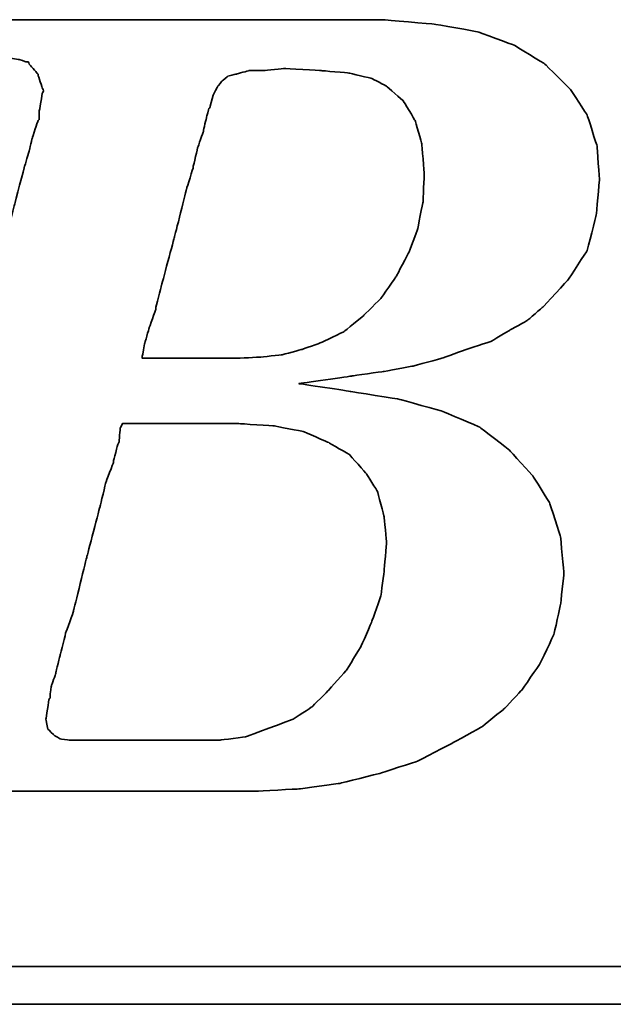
# Model space of a CAD drawing. Header units: millimetres. Extents: x 38 to 575, y 147 to 337.
# Tile 31 of 49: x 426.62 to 429.97, y 206.81 to 212.35. Entities that reach past the tile are written whole.
import ezdxf

# ---------------------------------------------------------------- set-up
doc = ezdxf.new("R2010")
doc.units = ezdxf.units.MM
doc.header["$LTSCALE"] = 0.15
doc.layers.add('DIM', color=4, linetype='CONTINUOUS')
doc.layers.add('layer 1', color=7, linetype='CONTINUOUS')

# ---------------------------------------------------------------- blocks, each defined once
blk = doc.blocks.new('TBI MOTION logo(完整正式版)')
at = {"layer": 'layer 1', "color": 22, "lineweight": 35}
for points, knots in [([(-64.65375, -6.86375), (-64.65375, -6.86375), (-64.84375, -7.29625), (-64.84375, -7.29625), (-64.84375, -7.29625), (-64.84375, -7.29625), (-64.86875, -7.34375), (-64.86875, -7.34375), (-64.86875, -7.34375), (-64.86875, -7.34375), (-64.86875, -7.36875), (-64.86875, -7.36875), (-64.86875, -7.36875), (-64.86875, -7.36875), (-65.15375, -7.65375), (-65.15375, -7.65375), (-65.15375, -7.65375), (-65.15375, -7.65375), (-65.17875, -7.65375), (-65.17875, -7.65375), (-65.17875, -7.65375), (-65.17875, -7.65375), (-65.20375, -7.67875), (-65.20375, -7.67875), (-65.20375, -7.67875), (-65.20375, -7.67875), (-65.58875, -7.87125), (-65.58875, -7.87125), (-65.58875, -7.87125), (-65.58875, -7.87125), (-65.63375, -7.87125), (-65.63375, -7.87125), (-65.63375, -7.87125), (-65.63375, -7.87125), (-65.65875, -7.89375), (-65.65875, -7.89375), (-65.65875, -7.89375), (-65.65875, -7.89375), (-66.09375, -7.94375), (-66.09375, -7.94375), (-66.09375, -7.94375), (-66.09375, -7.94375), (-66.11375, -7.94375), (-66.11375, -7.94375), (-66.11375, -7.94375), (-66.11375, -7.94375), (-66.16375, -7.94375), (-66.16375, -7.94375), (-66.16375, -7.94375), (-66.16375, -7.94375), (-66.30875, -7.94375), (-66.30875, -7.94375), (-66.30875, -7.94375), (-66.30875, -7.94375), (-66.69375, -7.94375), (-66.69375, -7.94375), (-66.69375, -7.94375), (-66.69375, -7.94375), (-67.07375, -7.94375), (-67.07375, -7.94375), (-67.07375, -7.94375), (-67.07375, -7.94375), (-67.12375, -7.94375), (-67.12375, -7.94375), (-67.12375, -7.94375), (-67.12375, -7.94375), (-67.12375, -7.96625), (-67.12375, -7.96625), (-67.12375, -7.96625), (-67.12375, -7.96625), (-67.14875, -7.99125), (-67.14875, -7.99125), (-67.14875, -7.99125), (-67.14875, -7.99125), (-67.24375, -8.34875), (-67.24375, -8.34875), (-67.24375, -8.34875), (-67.24375, -8.34875), (-67.31375, -8.68625), (-67.31375, -8.68625), (-67.31375, -8.68625), (-67.31375, -8.68625), (-67.26875, -8.68625), (-67.26875, -8.68625), (-67.26875, -8.68625), (-67.26875, -8.68625), (-67.07375, -8.68625), (-67.07375, -8.68625), (-67.07375, -8.68625), (-67.07375, -8.68625), (-66.54875, -8.68625), (-66.54875, -8.68625), (-66.54875, -8.68625), (-66.54875, -8.68625), (-65.82625, -8.68625), (-65.82625, -8.68625), (-65.82625, -8.68625), (-65.82625, -8.68625), (-65.01375, -8.68625), (-65.01375, -8.68625), (-65.01375, -8.68625), (-65.01375, -8.68625), (-64.05375, -8.68625), (-64.05375, -8.68625), (-64.05375, -8.68625), (-64.05375, -8.68625), (-62.08375, -8.68625), (-62.08375, -8.68625), (-62.08375, -8.68625), (-62.08375, -8.68625), (-60.06875, -8.68625), (-60.06875, -8.68625), (-60.06875, -8.68625), (-60.06875, -8.68625), (-59.10875, -8.68625), (-59.10875, -8.68625), (-59.10875, -8.68625), (-59.10875, -8.68625), (-58.29375, -8.68625), (-58.29375, -8.68625), (-58.29375, -8.68625), (-58.29375, -8.68625), (-57.57375, -8.68625), (-57.57375, -8.68625), (-57.57375, -8.68625), (-57.57375, -8.68625), (-57.04875, -8.68625), (-57.04875, -8.68625), (-57.04875, -8.68625), (-57.04875, -8.68625), (-56.85375, -8.68625), (-56.85375, -8.68625), (-56.85375, -8.68625), (-56.85375, -8.68625), (-56.70875, -8.68625), (-56.70875, -8.68625), (-56.70875, -8.68625), (-56.70875, -8.68625), (-56.61375, -8.68625), (-56.61375, -8.68625), (-56.61375, -8.68625), (-56.61375, -8.68625), (-56.56875, -8.68625), (-56.56875, -8.68625), (-56.56875, -8.68625), (-56.56875, -8.68625), (-55.65375, -8.63875), (-55.65375, -8.63875), (-55.65375, -8.63875), (-55.65375, -8.63875), (-54.76875, -8.51875), (-54.76875, -8.51875), (-54.76875, -8.51875), (-54.76875, -8.51875), (-53.90375, -8.30375), (-53.90375, -8.30375), (-53.90375, -8.30375), (-53.90375, -8.30375), (-53.08875, -8.03875), (-53.08875, -8.03875), (-53.08875, -8.03875), (-53.08875, -8.03875), (-52.34375, -7.65375), (-52.34375, -7.65375), (-52.34375, -7.65375), (-52.34375, -7.65375), (-51.69875, -7.29625), (-51.69875, -7.29625), (-51.69875, -7.29625), (-51.69875, -7.29625), (-51.21875, -6.91125), (-51.21875, -6.91125), (-51.21875, -6.91125), (-51.21875, -6.91125), (-50.83375, -6.50375), (-50.83375, -6.50375), (-50.83375, -6.50375), (-50.83375, -6.50375), (-50.44875, -5.94875), (-50.44875, -5.94875), (-50.44875, -5.94875), (-50.44875, -5.94875), (-50.13875, -5.30375), (-50.13875, -5.30375), (-50.13875, -5.30375), (-50.13875, -5.30375), (-49.99375, -4.65375), (-49.99375, -4.65375), (-49.99375, -4.65375), (-49.99375, -4.65375), (-49.92375, -3.98375), (-49.92375, -3.98375), (-49.92375, -3.98375), (-49.92375, -3.98375), (-49.99375, -3.19374), (-49.99375, -3.19374), (-49.99375, -3.19374), (-49.99375, -3.19374), (-50.23374, -2.44874), (-50.23374, -2.44874), (-50.23374, -2.44874), (-50.23374, -2.44874), (-50.59375, -1.87374), (-50.59375, -1.87374), (-50.59375, -1.87374), (-50.59375, -1.87374), (-51.09875, -1.31874), (-51.09875, -1.31874), (-51.09875, -1.31874), (-51.09875, -1.31874), (-51.74375, -0.81875), (-51.74375, -0.81875), (-51.74375, -0.81875), (-51.74375, -0.81875), (-52.53875, -0.48125), (-52.53875, -0.48125), (-52.53875, -0.48125), (-52.53875, -0.48125), (-53.47375, -0.21875), (-53.47375, -0.21875), (-53.47375, -0.21875), (-53.47375, -0.21875), (-54.52875, -0.04874), (-54.52875, -0.04874), (-54.52875, -0.04874), (-54.52875, -0.04874), (-55.65375, 0.12125), (-55.65375, 0.12125), (-55.65375, 0.12125), (-55.65375, 0.12125), (-54.50375, 0.28624), (-54.50375, 0.28624), (-54.50375, 0.28624), (-54.50375, 0.28624), (-53.83375, 0.38124), (-53.83375, 0.38124), (-53.83375, 0.38124), (-53.83375, 0.38124), (-53.18375, 0.50125), (-53.18375, 0.50125), (-53.18375, 0.50125), (-53.18375, 0.50125), (-52.55875, 0.66874), (-52.55875, 0.66874), (-52.55875, 0.66874), (-52.55875, 0.66874), (-52.03375, 0.86124), (-52.03375, 0.86124), (-52.03375, 0.86124), (-52.03375, 0.86124), (-51.50374, 1.03124), (-51.50374, 1.03124), (-51.50374, 1.03124), (-51.50374, 1.03124), (-51.09875, 1.27125), (-51.09875, 1.27125), (-51.09875, 1.27125), (-51.09875, 1.27125), (-50.71375, 1.48624), (-50.71375, 1.48624), (-50.71375, 1.48624), (-50.71375, 1.48624), (-50.37625, 1.77625), (-50.37625, 1.77625), (-50.37625, 1.77625), (-50.37625, 1.77625), (-49.82375, 2.37625), (-49.82375, 2.37625), (-49.82375, 2.37625), (-49.82375, 2.37625), (-49.41875, 2.99625), (-49.41875, 2.99625), (-49.41875, 2.99625), (-49.41875, 2.99625), (-49.22375, 3.76625), (-49.22375, 3.76625), (-49.22375, 3.76625), (-49.22375, 3.76625), (-49.15375, 4.50874), (-49.15375, 4.50874), (-49.15375, 4.50874), (-49.15375, 4.50874), (-49.20375, 5.25125), (-49.20375, 5.25125), (-49.20375, 5.25125), (-49.20375, 5.25125), (-49.41875, 5.92625), (-49.41875, 5.92625), (-49.41875, 5.92625), (-49.41875, 5.92625), (-49.77875, 6.47625), (-49.77875, 6.47625), (-49.77875, 6.47625), (-49.77875, 6.47625), (-50.33125, 7.02624), (-50.33125, 7.02624), (-50.33125, 7.02624), (-50.33125, 7.02624), (-51.00125, 7.43625), (-51.00125, 7.43625), (-51.00125, 7.43625), (-51.00125, 7.43625), (-51.79375, 7.72625), (-51.79375, 7.72625), (-51.79375, 7.72625), (-51.79375, 7.72625), (-52.72875, 7.89124), (-52.72875, 7.89124), (-52.72875, 7.89124), (-52.72875, 7.89124), (-53.83375, 7.98625), (-53.83375, 7.98625), (-53.83375, 7.98625), (-53.83375, 7.98625), (-53.92875, 7.98625), (-53.92875, 7.98625), (-53.92875, 7.98625), (-53.92875, 7.98625), (-54.26375, 7.98625), (-54.26375, 7.98625), (-54.26375, 7.98625), (-54.26375, 7.98625), (-54.74375, 7.98625), (-54.74375, 7.98625), (-54.74375, 7.98625), (-54.74375, 7.98625), (-55.36875, 7.98625), (-55.36875, 7.98625), (-55.36875, 7.98625), (-55.36875, 7.98625), (-56.13375, 7.98625), (-56.13375, 7.98625), (-56.13375, 7.98625), (-56.13375, 7.98625), (-56.94875, 7.98625), (-56.94875, 7.98625), (-56.94875, 7.98625), (-56.94875, 7.98625), (-58.77625, 7.98625), (-58.77625, 7.98625), (-58.77625, 7.98625), (-58.77625, 7.98625), (-60.59875, 7.98625), (-60.59875, 7.98625), (-60.59875, 7.98625), (-60.59875, 7.98625), (-61.41375, 7.98625), (-61.41375, 7.98625), (-61.41375, 7.98625), (-61.41375, 7.98625), (-62.17875, 7.98625), (-62.17875, 7.98625), (-62.17875, 7.98625), (-62.17875, 7.98625), (-62.80375, 7.98625), (-62.80375, 7.98625), (-62.80375, 7.98625), (-62.80375, 7.98625), (-63.30625, 7.98625), (-63.30625, 7.98625), (-63.30625, 7.98625), (-63.30625, 7.98625), (-63.57375, 7.98625), (-63.57375, 7.98625), (-63.57375, 7.98625), (-63.57375, 7.98625), (-63.57375, 7.96375), (-63.57375, 7.96375), (-63.57375, 7.96375), (-63.57375, 7.96375), (-63.59875, 7.94125), (-63.59875, 7.94125), (-63.59875, 7.94125), (-63.59875, 7.94125), (-63.69375, 7.55625), (-63.69375, 7.55625), (-63.69375, 7.55625), (-63.69375, 7.55625), (-63.76375, 7.24624), (-63.76375, 7.24624), (-63.76375, 7.24624), (-63.76375, 7.24624), (-63.23875, 7.24624), (-63.23875, 7.24624), (-63.23875, 7.24624), (-63.23875, 7.24624), (-62.75875, 7.24624), (-62.75875, 7.24624), (-62.75875, 7.24624), (-62.75875, 7.24624), (-62.61125, 7.24624), (-62.61125, 7.24624), (-62.61125, 7.24624), (-62.61125, 7.24624), (-62.56625, 7.24624), (-62.56625, 7.24624), (-62.56625, 7.24624), (-62.56625, 7.24624), (-62.22875, 7.24624), (-62.22875, 7.24624), (-62.22875, 7.24624), (-62.22875, 7.24624), (-62.20375, 7.24624), (-62.20375, 7.24624), (-62.20375, 7.24624), (-62.20375, 7.24624), (-62.17875, 7.21875), (-62.17875, 7.21875), (-62.17875, 7.21875), (-62.17875, 7.21875), (-61.96375, 7.17125), (-61.96375, 7.17125), (-61.96375, 7.17125), (-61.96375, 7.17125), (-61.72375, 7.12624), (-61.72375, 7.12624), (-61.72375, 7.12624), (-61.72375, 7.12624), (-61.70375, 7.12624), (-61.70375, 7.12624), (-61.70375, 7.12624), (-61.70375, 7.12624), (-61.55875, 7.07624), (-61.55875, 7.07624), (-61.55875, 7.07624), (-61.55875, 7.07624), (-61.50875, 7.07624), (-61.50875, 7.07624), (-61.50875, 7.07624), (-61.50875, 7.07624), (-61.48375, 7.02624), (-61.48375, 7.02624), (-61.48375, 7.02624), (-61.48375, 7.02624), (-61.31875, 6.83375), (-61.31875, 6.83375), (-61.31875, 6.83375), (-61.31875, 6.83375), (-61.29375, 6.81125), (-61.29375, 6.81125), (-61.29375, 6.81125), (-61.29375, 6.81125), (-61.29375, 6.78625), (-61.29375, 6.78625), (-61.29375, 6.78625), (-61.29375, 6.78625), (-61.19875, 6.50124), (-61.19875, 6.50124), (-61.19875, 6.50124), (-61.19875, 6.50124), (-61.17375, 6.45124), (-61.17375, 6.45124), (-61.17375, 6.45124), (-61.17375, 6.45124), (-61.19875, 6.40625), (-61.19875, 6.40625), (-61.19875, 6.40625), (-61.19875, 6.40625), (-61.26875, 5.99624), (-61.26875, 5.99624), (-61.26875, 5.99624), (-61.26875, 5.99624), (-61.26875, 5.85125), (-61.26875, 5.85125), (-61.26875, 5.85125), (-61.26875, 5.85125), (-61.26875, 5.82625), (-61.26875, 5.82625), (-61.26875, 5.82625), (-61.26875, 5.82625), (-61.29375, 5.80625), (-61.29375, 5.80625), (-61.29375, 5.80625), (-61.29375, 5.80625), (-61.34125, 5.66125), (-61.34125, 5.66125), (-61.34125, 5.66125), (-61.34125, 5.66125), (-61.41375, 5.44625), (-61.41375, 5.44625), (-61.41375, 5.44625), (-61.41375, 5.44625), (-61.48375, 5.15625), (-61.48375, 5.15625), (-61.48375, 5.15625), (-61.48375, 5.15625), (-61.58375, 4.82124), (-61.58375, 4.82124), (-61.58375, 4.82124), (-61.58375, 4.82124), (-61.79875, 4.00375), (-61.79875, 4.00375), (-61.79875, 4.00375), (-61.79875, 4.00375), (-62.05875, 2.99625), (-62.05875, 2.99625), (-62.05875, 2.99625), (-62.05875, 2.99625), (-62.34875, 1.91625), (-62.34875, 1.91625), (-62.34875, 1.91625), (-62.34875, 1.91625), (-62.97375, -0.41124), (-62.97375, -0.41124), (-62.97375, -0.41124), (-62.97375, -0.41124), (-63.59875, -2.75875), (-63.59875, -2.75875), (-63.59875, -2.75875), (-63.59875, -2.75875), (-63.88375, -3.86374), (-63.88375, -3.86374), (-63.88375, -3.86374), (-63.88375, -3.86374), (-64.14875, -4.82374), (-64.14875, -4.82374), (-64.14875, -4.82374), (-64.14875, -4.82374), (-64.36375, -5.64125), (-64.36375, -5.64125), (-64.36375, -5.64125), (-64.36375, -5.64125), (-64.43625, -5.97625), (-64.43625, -5.97625), (-64.43625, -5.97625), (-64.43625, -5.97625), (-64.50875, -6.28625), (-64.50875, -6.28625), (-64.50875, -6.28625), (-64.50875, -6.28625), (-64.50875, -6.30875), (-64.50875, -6.30875), (-64.50875, -6.30875), (-64.50875, -6.30875), (-64.57875, -6.50375), (-64.57875, -6.50375), (-64.57875, -6.50375), (-64.57875, -6.50375), (-64.62875, -6.69625), (-64.62875, -6.69625), (-64.62875, -6.69625), (-64.62875, -6.69625), (-64.62875, -6.76875), (-64.62875, -6.76875), (-64.62875, -6.76875), (-64.62875, -6.76875), (-64.62875, -6.81375), (-64.62875, -6.81375), (-64.62875, -6.81375), (-64.62875, -6.81375), (-64.62875, -6.83875), (-64.62875, -6.83875), (-64.62875, -6.83875), (-64.62875, -6.83875), (-64.65375, -6.86375), (-64.65375, -6.86375)], [0, 0, 0, 0, 0.00719424, 0.00719424, 0.00719424, 0.00719425, 0.01438849, 0.01438849, 0.01438849, 0.0143885, 0.02158273, 0.02158273, 0.02158273, 0.02158274, 0.02877698, 0.02877698, 0.02877698, 0.02877699, 0.03597122, 0.03597122, 0.03597122, 0.03597123, 0.04316547, 0.04316547, 0.04316547, 0.04316548, 0.05035971, 0.05035971, 0.05035971, 0.05035972, 0.05755396, 0.05755396, 0.05755396, 0.05755397, 0.0647482, 0.0647482, 0.0647482, 0.06474821, 0.07194245, 0.07194245, 0.07194245, 0.07194246, 0.07913669, 0.07913669, 0.07913669, 0.0791367, 0.08633094, 0.08633094, 0.08633094, 0.08633095, 0.09352518, 0.09352518, 0.09352518, 0.09352519, 0.10071942, 0.10071942, 0.10071942, 0.10071943, 0.10791367, 0.10791367, 0.10791367, 0.10791368, 0.11510791, 0.11510791, 0.11510791, 0.11510792, 0.12230216, 0.12230216, 0.12230216, 0.12230217, 0.1294964, 0.1294964, 0.1294964, 0.12949641, 0.13669065, 0.13669065, 0.13669065, 0.13669066, 0.14388489, 0.14388489, 0.14388489, 0.1438849, 0.15107914, 0.15107914, 0.15107914, 0.15107915, 0.15827338, 0.15827338, 0.15827338, 0.15827339, 0.16546763, 0.16546763, 0.16546763, 0.16546764, 0.17266187, 0.17266187, 0.17266187, 0.17266188, 0.17985612, 0.17985612, 0.17985612, 0.17985613, 0.18705036, 0.18705036, 0.18705036, 0.18705037, 0.1942446, 0.1942446, 0.1942446, 0.19424461, 0.20143885, 0.20143885, 0.20143885, 0.20143886, 0.20863309, 0.20863309, 0.20863309, 0.2086331, 0.21582734, 0.21582734, 0.21582734, 0.21582735, 0.22302158, 0.22302158, 0.22302158, 0.22302159, 0.23021583, 0.23021583, 0.23021583, 0.23021584, 0.23741007, 0.23741007, 0.23741007, 0.23741008, 0.24460432, 0.24460432, 0.24460432, 0.24460433, 0.25179856, 0.25179856, 0.25179856, 0.25179857, 0.25899281, 0.25899281, 0.25899281, 0.25899282, 0.26618705, 0.26618705, 0.26618705, 0.26618706, 0.27338129, 0.27338129, 0.27338129, 0.2733813, 0.28057554, 0.28057554, 0.28057554, 0.28057555, 0.28776978, 0.28776978, 0.28776978, 0.28776979, 0.29496403, 0.29496403, 0.29496403, 0.29496404, 0.30215827, 0.30215827, 0.30215827, 0.30215828, 0.30935252, 0.30935252, 0.30935252, 0.30935253, 0.31654676, 0.31654676, 0.31654676, 0.31654677, 0.32374101, 0.32374101, 0.32374101, 0.32374102, 0.33093525, 0.33093525, 0.33093525, 0.33093526, 0.3381295, 0.3381295, 0.3381295, 0.33812951, 0.34532374, 0.34532374, 0.34532374, 0.34532375, 0.35251799, 0.35251799, 0.35251799, 0.352518, 0.35971223, 0.35971223, 0.35971223, 0.35971224, 0.36690647, 0.36690647, 0.36690647, 0.36690648, 0.37410072, 0.37410072, 0.37410072, 0.37410073, 0.38129496, 0.38129496, 0.38129496, 0.38129497, 0.38848921, 0.38848921, 0.38848921, 0.38848922, 0.39568345, 0.39568345, 0.39568345, 0.39568346, 0.4028777, 0.4028777, 0.4028777, 0.40287771, 0.41007194, 0.41007194, 0.41007194, 0.41007195, 0.41726619, 0.41726619, 0.41726619, 0.4172662, 0.42446043, 0.42446043, 0.42446043, 0.42446044, 0.43165468, 0.43165468, 0.43165468, 0.43165469, 0.43884892, 0.43884892, 0.43884892, 0.43884893, 0.44604317, 0.44604317, 0.44604317, 0.44604318, 0.45323741, 0.45323741, 0.45323741, 0.45323742, 0.46043165, 0.46043165, 0.46043165, 0.46043166, 0.4676259, 0.4676259, 0.4676259, 0.46762591, 0.47482014, 0.47482014, 0.47482014, 0.47482015, 0.48201439, 0.48201439, 0.48201439, 0.4820144, 0.48920863, 0.48920863, 0.48920863, 0.48920864, 0.49640288, 0.49640288, 0.49640288, 0.49640289, 0.50359712, 0.50359712, 0.50359712, 0.50359713, 0.51079137, 0.51079137, 0.51079137, 0.51079138, 0.51798561, 0.51798561, 0.51798561, 0.51798562, 0.52517986, 0.52517986, 0.52517986, 0.52517987, 0.5323741, 0.5323741, 0.5323741, 0.53237411, 0.53956835, 0.53956835, 0.53956835, 0.53956836, 0.54676259, 0.54676259, 0.54676259, 0.5467626, 0.55395683, 0.55395683, 0.55395683, 0.55395684, 0.56115108, 0.56115108, 0.56115108, 0.56115109, 0.56834532, 0.56834532, 0.56834532, 0.56834533, 0.57553957, 0.57553957, 0.57553957, 0.57553958, 0.58273381, 0.58273381, 0.58273381, 0.58273382, 0.58992806, 0.58992806, 0.58992806, 0.58992807, 0.5971223, 0.5971223, 0.5971223, 0.59712231, 0.60431655, 0.60431655, 0.60431655, 0.60431656, 0.61151079, 0.61151079, 0.61151079, 0.6115108, 0.61870504, 0.61870504, 0.61870504, 0.61870505, 0.62589928, 0.62589928, 0.62589928, 0.62589929, 0.63309353, 0.63309353, 0.63309353, 0.63309354, 0.64028777, 0.64028777, 0.64028777, 0.64028778, 0.64748201, 0.64748201, 0.64748201, 0.64748202, 0.65467626, 0.65467626, 0.65467626, 0.65467627, 0.6618705, 0.6618705, 0.6618705, 0.66187051, 0.66906475, 0.66906475, 0.66906475, 0.66906476, 0.67625899, 0.67625899, 0.67625899, 0.676259, 0.68345324, 0.68345324, 0.68345324, 0.68345325, 0.69064748, 0.69064748, 0.69064748, 0.69064749, 0.69784173, 0.69784173, 0.69784173, 0.69784174, 0.70503597, 0.70503597, 0.70503597, 0.70503598, 0.71223022, 0.71223022, 0.71223022, 0.71223023, 0.71942446, 0.71942446, 0.71942446, 0.71942447, 0.72661871, 0.72661871, 0.72661871, 0.72661872, 0.73381295, 0.73381295, 0.73381295, 0.73381296, 0.74100719, 0.74100719, 0.74100719, 0.7410072, 0.74820144, 0.74820144, 0.74820144, 0.74820145, 0.75539568, 0.75539568, 0.75539568, 0.75539569, 0.76258993, 0.76258993, 0.76258993, 0.76258994, 0.76978417, 0.76978417, 0.76978417, 0.76978418, 0.77697842, 0.77697842, 0.77697842, 0.77697843, 0.78417266, 0.78417266, 0.78417266, 0.78417267, 0.79136691, 0.79136691, 0.79136691, 0.79136692, 0.79856115, 0.79856115, 0.79856115, 0.79856116, 0.8057554, 0.8057554, 0.8057554, 0.80575541, 0.81294964, 0.81294964, 0.81294964, 0.81294965, 0.82014388, 0.82014388, 0.82014388, 0.82014389, 0.82733813, 0.82733813, 0.82733813, 0.82733814, 0.83453237, 0.83453237, 0.83453237, 0.83453238, 0.84172662, 0.84172662, 0.84172662, 0.84172663, 0.84892086, 0.84892086, 0.84892086, 0.84892087, 0.85611511, 0.85611511, 0.85611511, 0.85611512, 0.86330935, 0.86330935, 0.86330935, 0.86330936, 0.8705036, 0.8705036, 0.8705036, 0.87050361, 0.87769784, 0.87769784, 0.87769784, 0.87769785, 0.88489209, 0.88489209, 0.88489209, 0.8848921, 0.89208633, 0.89208633, 0.89208633, 0.89208634, 0.89928058, 0.89928058, 0.89928058, 0.89928059, 0.90647482, 0.90647482, 0.90647482, 0.90647483, 0.91366906, 0.91366906, 0.91366906, 0.91366907, 0.92086331, 0.92086331, 0.92086331, 0.92086332, 0.92805755, 0.92805755, 0.92805755, 0.92805756, 0.9352518, 0.9352518, 0.9352518, 0.93525181, 0.94244604, 0.94244604, 0.94244604, 0.94244605, 0.94964029, 0.94964029, 0.94964029, 0.9496403, 0.95683453, 0.95683453, 0.95683453, 0.95683454, 0.96402878, 0.96402878, 0.96402878, 0.96402879, 0.97122302, 0.97122302, 0.97122302, 0.97122303, 0.97841727, 0.97841727, 0.97841727, 0.97841728, 0.98561151, 0.98561151, 0.98561151, 0.98561152, 0.99280576, 0.99280576, 0.99280576, 0.99280577, 1, 1, 1, 1]), ([(-57.50375, 6.35625), (-57.50375, 6.35625), (-57.57375, 6.11625), (-57.57375, 6.11625), (-57.57375, 6.11625), (-57.57375, 6.11625), (-57.57375, 6.09125), (-57.57375, 6.09125), (-57.57375, 6.09125), (-57.57375, 6.09125), (-57.59875, 6.06625), (-57.59875, 6.06625), (-57.59875, 6.06625), (-57.59875, 6.06625), (-57.64875, 5.87625), (-57.64875, 5.87625), (-57.64875, 5.87625), (-57.64875, 5.87625), (-57.71875, 5.58875), (-57.71875, 5.58875), (-57.71875, 5.58875), (-57.71875, 5.58875), (-57.71875, 5.56625), (-57.71875, 5.56625), (-57.71875, 5.56625), (-57.71875, 5.56625), (-57.83875, 5.23125), (-57.83875, 5.23125), (-57.83875, 5.23125), (-57.83875, 5.23125), (-57.93625, 4.82124), (-57.93625, 4.82124), (-57.93625, 4.82124), (-57.93625, 4.82124), (-57.93625, 4.79624), (-57.93625, 4.79624), (-57.93625, 4.79624), (-57.93625, 4.79624), (-58.07875, 4.34125), (-58.07875, 4.34125), (-58.07875, 4.34125), (-58.07875, 4.34125), (-58.34375, 3.28625), (-58.34375, 3.28625), (-58.34375, 3.28625), (-58.34375, 3.28625), (-58.62875, 2.23124), (-58.62875, 2.23124), (-58.62875, 2.23124), (-58.62875, 2.23124), (-58.74875, 1.75125), (-58.74875, 1.75125), (-58.74875, 1.75125), (-58.74875, 1.75125), (-58.74875, 1.72625), (-58.74875, 1.72625), (-58.74875, 1.72625), (-58.74875, 1.72625), (-58.89375, 1.31625), (-58.89375, 1.31625), (-58.89375, 1.31625), (-58.89375, 1.31625), (-58.98875, 0.98124), (-58.98875, 0.98124), (-58.98875, 0.98124), (-58.98875, 0.98124), (-59.03875, 0.71625), (-59.03875, 0.71625), (-59.03875, 0.71625), (-59.03875, 0.71625), (-59.03875, 0.66874), (-59.03875, 0.66874), (-59.03875, 0.66874), (-59.03875, 0.66874), (-58.91875, 0.66874), (-58.91875, 0.66874), (-58.91875, 0.66874), (-58.91875, 0.66874), (-58.53375, 0.66874), (-58.53375, 0.66874), (-58.53375, 0.66874), (-58.53375, 0.66874), (-58.10375, 0.66874), (-58.10375, 0.66874), (-58.10375, 0.66874), (-58.10375, 0.66874), (-57.66875, 0.66874), (-57.66875, 0.66874), (-57.66875, 0.66874), (-57.66875, 0.66874), (-57.33375, 0.66874), (-57.33375, 0.66874), (-57.33375, 0.66874), (-57.33375, 0.66874), (-57.09375, 0.66874), (-57.09375, 0.66874), (-57.09375, 0.66874), (-57.09375, 0.66874), (-56.99875, 0.66874), (-56.99875, 0.66874), (-56.99875, 0.66874), (-56.99875, 0.66874), (-56.49375, 0.69374), (-56.49375, 0.69374), (-56.49375, 0.69374), (-56.49375, 0.69374), (-56.01375, 0.74374), (-56.01375, 0.74374), (-56.01375, 0.74374), (-56.01375, 0.74374), (-55.58375, 0.86124), (-55.58375, 0.86124), (-55.58375, 0.86124), (-55.58375, 0.86124), (-55.17375, 1.00624), (-55.17375, 1.00624), (-55.17375, 1.00624), (-55.17375, 1.00624), (-54.67375, 1.24625), (-54.67375, 1.24625), (-54.67375, 1.24625), (-54.67375, 1.24625), (-54.26375, 1.58124), (-54.26375, 1.58124), (-54.26375, 1.58124), (-54.26375, 1.58124), (-53.87875, 1.96374), (-53.87875, 1.96374), (-53.87875, 1.96374), (-53.87875, 1.96374), (-53.54375, 2.44625), (-53.54375, 2.44625), (-53.54375, 2.44625), (-53.54375, 2.44625), (-53.27875, 2.95125), (-53.27875, 2.95125), (-53.27875, 2.95125), (-53.27875, 2.95125), (-53.08875, 3.45124), (-53.08875, 3.45124), (-53.08875, 3.45124), (-53.08875, 3.45124), (-52.96875, 4.05124), (-52.96875, 4.05124), (-52.96875, 4.05124), (-52.96875, 4.05124), (-52.94375, 4.65125), (-52.94375, 4.65125), (-52.94375, 4.65125), (-52.94375, 4.65125), (-52.99375, 5.30125), (-52.99375, 5.30125), (-52.99375, 5.30125), (-52.99375, 5.30125), (-53.13875, 5.80625), (-53.13875, 5.80625), (-53.13875, 5.80625), (-53.13875, 5.80625), (-53.39875, 6.23625), (-53.39875, 6.23625), (-53.39875, 6.23625), (-53.39875, 6.23625), (-53.75875, 6.54875), (-53.75875, 6.54875), (-53.75875, 6.54875), (-53.75875, 6.54875), (-54.07375, 6.71625), (-54.07375, 6.71625), (-54.07375, 6.71625), (-54.07375, 6.71625), (-54.57375, 6.83375), (-54.57375, 6.83375), (-54.57375, 6.83375), (-54.57375, 6.83375), (-55.17375, 6.88625), (-55.17375, 6.88625), (-55.17375, 6.88625), (-55.17375, 6.88625), (-55.96875, 6.93125), (-55.96875, 6.93125), (-55.96875, 6.93125), (-55.96875, 6.93125), (-56.39875, 6.88625), (-56.39875, 6.88625), (-56.39875, 6.88625), (-56.39875, 6.88625), (-56.42125, 6.88625), (-56.42125, 6.88625), (-56.42125, 6.88625), (-56.42125, 6.88625), (-56.73375, 6.88625), (-56.73375, 6.88625), (-56.73375, 6.88625), (-56.73375, 6.88625), (-56.99875, 6.81125), (-56.99875, 6.81125), (-56.99875, 6.81125), (-56.99875, 6.81125), (-57.02375, 6.81125), (-57.02375, 6.81125), (-57.02375, 6.81125), (-57.02375, 6.81125), (-57.18875, 6.76625), (-57.18875, 6.76625), (-57.18875, 6.76625), (-57.18875, 6.76625), (-57.30875, 6.66625), (-57.30875, 6.66625), (-57.30875, 6.66625), (-57.30875, 6.66625), (-57.40875, 6.54875), (-57.40875, 6.54875), (-57.40875, 6.54875), (-57.40875, 6.54875), (-57.50375, 6.35625), (-57.50375, 6.35625)], [0, 0, 0, 0, 0.01851852, 0.01851852, 0.01851852, 0.01851853, 0.03703704, 0.03703704, 0.03703704, 0.03703705, 0.05555556, 0.05555556, 0.05555556, 0.05555557, 0.07407407, 0.07407407, 0.07407407, 0.07407408, 0.09259259, 0.09259259, 0.09259259, 0.0925926, 0.11111111, 0.11111111, 0.11111111, 0.11111112, 0.12962963, 0.12962963, 0.12962963, 0.12962964, 0.14814815, 0.14814815, 0.14814815, 0.14814816, 0.16666667, 0.16666667, 0.16666667, 0.16666668, 0.18518519, 0.18518519, 0.18518519, 0.1851852, 0.2037037, 0.2037037, 0.2037037, 0.20370371, 0.22222222, 0.22222222, 0.22222222, 0.22222223, 0.24074074, 0.24074074, 0.24074074, 0.24074075, 0.25925926, 0.25925926, 0.25925926, 0.25925927, 0.27777778, 0.27777778, 0.27777778, 0.27777779, 0.2962963, 0.2962963, 0.2962963, 0.29629631, 0.31481481, 0.31481481, 0.31481481, 0.31481482, 0.33333333, 0.33333333, 0.33333333, 0.33333334, 0.35185185, 0.35185185, 0.35185185, 0.35185186, 0.37037037, 0.37037037, 0.37037037, 0.37037038, 0.38888889, 0.38888889, 0.38888889, 0.3888889, 0.40740741, 0.40740741, 0.40740741, 0.40740742, 0.42592593, 0.42592593, 0.42592593, 0.42592594, 0.44444444, 0.44444444, 0.44444444, 0.44444445, 0.46296296, 0.46296296, 0.46296296, 0.46296297, 0.48148148, 0.48148148, 0.48148148, 0.48148149, 0.5, 0.5, 0.5, 0.50000001, 0.51851852, 0.51851852, 0.51851852, 0.51851853, 0.53703704, 0.53703704, 0.53703704, 0.53703705, 0.55555556, 0.55555556, 0.55555556, 0.55555557, 0.57407407, 0.57407407, 0.57407407, 0.57407408, 0.59259259, 0.59259259, 0.59259259, 0.5925926, 0.61111111, 0.61111111, 0.61111111, 0.61111112, 0.62962963, 0.62962963, 0.62962963, 0.62962964, 0.64814815, 0.64814815, 0.64814815, 0.64814816, 0.66666667, 0.66666667, 0.66666667, 0.66666668, 0.68518519, 0.68518519, 0.68518519, 0.6851852, 0.7037037, 0.7037037, 0.7037037, 0.70370371, 0.72222222, 0.72222222, 0.72222222, 0.72222223, 0.74074074, 0.74074074, 0.74074074, 0.74074075, 0.75925926, 0.75925926, 0.75925926, 0.75925927, 0.77777778, 0.77777778, 0.77777778, 0.77777779, 0.7962963, 0.7962963, 0.7962963, 0.79629631, 0.81481481, 0.81481481, 0.81481481, 0.81481482, 0.83333333, 0.83333333, 0.83333333, 0.83333334, 0.85185185, 0.85185185, 0.85185185, 0.85185186, 0.87037037, 0.87037037, 0.87037037, 0.87037038, 0.88888889, 0.88888889, 0.88888889, 0.8888889, 0.90740741, 0.90740741, 0.90740741, 0.90740742, 0.92592593, 0.92592593, 0.92592593, 0.92592594, 0.94444444, 0.94444444, 0.94444444, 0.94444445, 0.96296296, 0.96296296, 0.96296296, 0.96296297, 0.98148148, 0.98148148, 0.98148148, 0.98148149, 1, 1, 1, 1]), ([(-61.03125, -6.57375), (-61.03125, -6.57375), (-61.03125, -6.67125), (-61.03125, -6.67125), (-61.03125, -6.67125), (-61.03125, -6.67125), (-61.05375, -6.69625), (-61.05375, -6.69625), (-61.05375, -6.69625), (-61.05375, -6.69625), (-61.12375, -7.12875), (-61.12375, -7.12875), (-61.12375, -7.12875), (-61.12375, -7.12875), (-61.07875, -7.34375), (-61.07875, -7.34375), (-61.07875, -7.34375), (-61.07875, -7.34375), (-60.93375, -7.48875), (-60.93375, -7.48875), (-60.93375, -7.48875), (-60.93375, -7.48875), (-60.81375, -7.55625), (-60.81375, -7.55625), (-60.81375, -7.55625), (-60.81375, -7.55625), (-60.62375, -7.58375), (-60.62375, -7.58375), (-60.62375, -7.58375), (-60.62375, -7.58375), (-60.30875, -7.58375), (-60.30875, -7.58375), (-60.30875, -7.58375), (-60.30875, -7.58375), (-59.97375, -7.58375), (-59.97375, -7.58375), (-59.97375, -7.58375), (-59.97375, -7.58375), (-59.87875, -7.58375), (-59.87875, -7.58375), (-59.87875, -7.58375), (-59.87875, -7.58375), (-59.63625, -7.58375), (-59.63625, -7.58375), (-59.63625, -7.58375), (-59.63625, -7.58375), (-58.96875, -7.58375), (-58.96875, -7.58375), (-58.96875, -7.58375), (-58.96875, -7.58375), (-58.29375, -7.58375), (-58.29375, -7.58375), (-58.29375, -7.58375), (-58.29375, -7.58375), (-58.05375, -7.58375), (-58.05375, -7.58375), (-58.05375, -7.58375), (-58.05375, -7.58375), (-57.98375, -7.58375), (-57.98375, -7.58375), (-57.98375, -7.58375), (-57.98375, -7.58375), (-57.35875, -7.58375), (-57.35875, -7.58375), (-57.35875, -7.58375), (-57.35875, -7.58375), (-56.78375, -7.50875), (-56.78375, -7.50875), (-56.78375, -7.50875), (-56.78375, -7.50875), (-56.27875, -7.31875), (-56.27875, -7.31875), (-56.27875, -7.31875), (-56.27875, -7.31875), (-55.77375, -7.12875), (-55.77375, -7.12875), (-55.77375, -7.12875), (-55.77375, -7.12875), (-55.36875, -6.86375), (-55.36875, -6.86375), (-55.36875, -6.86375), (-55.36875, -6.86375), (-55.00875, -6.50375), (-55.00875, -6.50375), (-55.00875, -6.50375), (-55.00875, -6.50375), (-54.62375, -6.06875), (-54.62375, -6.06875), (-54.62375, -6.06875), (-54.62375, -6.06875), (-54.31375, -5.56875), (-54.31375, -5.56875), (-54.31375, -5.56875), (-54.31375, -5.56875), (-54.07375, -5.01625), (-54.07375, -5.01625), (-54.07375, -5.01625), (-54.07375, -5.01625), (-53.87875, -4.46374), (-53.87875, -4.46374), (-53.87875, -4.46374), (-53.87875, -4.46374), (-53.80875, -3.91375), (-53.80875, -3.91375), (-53.80875, -3.91375), (-53.80875, -3.91375), (-53.75875, -3.31375), (-53.75875, -3.31375), (-53.75875, -3.31375), (-53.75875, -3.31375), (-53.80875, -2.75875), (-53.80875, -2.75875), (-53.80875, -2.75875), (-53.80875, -2.75875), (-53.95375, -2.20875), (-53.95375, -2.20875), (-53.95375, -2.20875), (-53.95375, -2.20875), (-54.19375, -1.82625), (-54.19375, -1.82625), (-54.19375, -1.82625), (-54.19375, -1.82625), (-54.55375, -1.41875), (-54.55375, -1.41875), (-54.55375, -1.41875), (-54.55375, -1.41875), (-55.00875, -1.15125), (-55.00875, -1.15125), (-55.00875, -1.15125), (-55.00875, -1.15125), (-55.56125, -0.91375), (-55.56125, -0.91375), (-55.56125, -0.91375), (-55.56125, -0.91375), (-56.18125, -0.79375), (-56.18125, -0.79375), (-56.18125, -0.79375), (-56.18125, -0.79375), (-56.94875, -0.74374), (-56.94875, -0.74374), (-56.94875, -0.74374), (-56.94875, -0.74374), (-56.99875, -0.74374), (-56.99875, -0.74374), (-56.99875, -0.74374), (-56.99875, -0.74374), (-57.09375, -0.74374), (-57.09375, -0.74374), (-57.09375, -0.74374), (-57.09375, -0.74374), (-57.38375, -0.74374), (-57.38375, -0.74374), (-57.38375, -0.74374), (-57.38375, -0.74374), (-57.76875, -0.74374), (-57.76875, -0.74374), (-57.76875, -0.74374), (-57.76875, -0.74374), (-58.24625, -0.74374), (-58.24625, -0.74374), (-58.24625, -0.74374), (-58.24625, -0.74374), (-58.72875, -0.74374), (-58.72875, -0.74374), (-58.72875, -0.74374), (-58.72875, -0.74374), (-59.20875, -0.74374), (-59.20875, -0.74374), (-59.20875, -0.74374), (-59.20875, -0.74374), (-59.46875, -0.74374), (-59.46875, -0.74374), (-59.46875, -0.74374), (-59.46875, -0.74374), (-59.51625, -0.83875), (-59.51625, -0.83875), (-59.51625, -0.83875), (-59.51625, -0.83875), (-59.54375, -1.15125), (-59.54375, -1.15125), (-59.54375, -1.15125), (-59.54375, -1.15125), (-59.56375, -1.17874), (-59.56375, -1.17874), (-59.56375, -1.17874), (-59.56375, -1.17874), (-59.66375, -1.55875), (-59.66375, -1.55875), (-59.66375, -1.55875), (-59.66375, -1.55875), (-59.66375, -1.58375), (-59.66375, -1.58375), (-59.66375, -1.58375), (-59.66375, -1.58375), (-59.82875, -2.01874), (-59.82875, -2.01874), (-59.82875, -2.01874), (-59.82875, -2.01874), (-59.94875, -2.52125), (-59.94875, -2.52125), (-59.94875, -2.52125), (-59.94875, -2.52125), (-60.23875, -3.62375), (-60.23875, -3.62375), (-60.23875, -3.62375), (-60.23875, -3.62375), (-60.52375, -4.77624), (-60.52375, -4.77624), (-60.52375, -4.77624), (-60.52375, -4.77624), (-60.52375, -4.79874), (-60.52375, -4.79874), (-60.52375, -4.79874), (-60.52375, -4.79874), (-60.69125, -5.25375), (-60.69125, -5.25375), (-60.69125, -5.25375), (-60.69125, -5.25375), (-60.81375, -5.73625), (-60.81375, -5.73625), (-60.81375, -5.73625), (-60.81375, -5.73625), (-60.90875, -6.11875), (-60.90875, -6.11875), (-60.90875, -6.11875), (-60.90875, -6.11875), (-60.90875, -6.14375), (-60.90875, -6.14375), (-60.90875, -6.14375), (-60.90875, -6.14375), (-61.00375, -6.40875), (-61.00375, -6.40875), (-61.00375, -6.40875), (-61.00375, -6.40875), (-61.03125, -6.57375), (-61.03125, -6.57375)], [0, 0, 0, 0, 0.01694915, 0.01694915, 0.01694915, 0.01694916, 0.03389831, 0.03389831, 0.03389831, 0.03389832, 0.05084746, 0.05084746, 0.05084746, 0.05084747, 0.06779661, 0.06779661, 0.06779661, 0.06779662, 0.08474576, 0.08474576, 0.08474576, 0.08474577, 0.10169492, 0.10169492, 0.10169492, 0.10169493, 0.11864407, 0.11864407, 0.11864407, 0.11864408, 0.13559322, 0.13559322, 0.13559322, 0.13559323, 0.15254237, 0.15254237, 0.15254237, 0.15254238, 0.16949153, 0.16949153, 0.16949153, 0.16949154, 0.18644068, 0.18644068, 0.18644068, 0.18644069, 0.20338983, 0.20338983, 0.20338983, 0.20338984, 0.22033898, 0.22033898, 0.22033898, 0.22033899, 0.23728814, 0.23728814, 0.23728814, 0.23728815, 0.25423729, 0.25423729, 0.25423729, 0.2542373, 0.27118644, 0.27118644, 0.27118644, 0.27118645, 0.28813559, 0.28813559, 0.28813559, 0.2881356, 0.30508475, 0.30508475, 0.30508475, 0.30508476, 0.3220339, 0.3220339, 0.3220339, 0.32203391, 0.33898305, 0.33898305, 0.33898305, 0.33898306, 0.3559322, 0.3559322, 0.3559322, 0.35593221, 0.37288136, 0.37288136, 0.37288136, 0.37288137, 0.38983051, 0.38983051, 0.38983051, 0.38983052, 0.40677966, 0.40677966, 0.40677966, 0.40677967, 0.42372881, 0.42372881, 0.42372881, 0.42372882, 0.44067797, 0.44067797, 0.44067797, 0.44067798, 0.45762712, 0.45762712, 0.45762712, 0.45762713, 0.47457627, 0.47457627, 0.47457627, 0.47457628, 0.49152542, 0.49152542, 0.49152542, 0.49152543, 0.50847458, 0.50847458, 0.50847458, 0.50847459, 0.52542373, 0.52542373, 0.52542373, 0.52542374, 0.54237288, 0.54237288, 0.54237288, 0.54237289, 0.55932203, 0.55932203, 0.55932203, 0.55932204, 0.57627119, 0.57627119, 0.57627119, 0.5762712, 0.59322034, 0.59322034, 0.59322034, 0.59322035, 0.61016949, 0.61016949, 0.61016949, 0.6101695, 0.62711864, 0.62711864, 0.62711864, 0.62711865, 0.6440678, 0.6440678, 0.6440678, 0.64406781, 0.66101695, 0.66101695, 0.66101695, 0.66101696, 0.6779661, 0.6779661, 0.6779661, 0.67796611, 0.69491525, 0.69491525, 0.69491525, 0.69491526, 0.71186441, 0.71186441, 0.71186441, 0.71186442, 0.72881356, 0.72881356, 0.72881356, 0.72881357, 0.74576271, 0.74576271, 0.74576271, 0.74576272, 0.76271186, 0.76271186, 0.76271186, 0.76271187, 0.77966102, 0.77966102, 0.77966102, 0.77966103, 0.79661017, 0.79661017, 0.79661017, 0.79661018, 0.81355932, 0.81355932, 0.81355932, 0.81355933, 0.83050847, 0.83050847, 0.83050847, 0.83050848, 0.84745763, 0.84745763, 0.84745763, 0.84745764, 0.86440678, 0.86440678, 0.86440678, 0.86440679, 0.88135593, 0.88135593, 0.88135593, 0.88135594, 0.89830508, 0.89830508, 0.89830508, 0.89830509, 0.91525424, 0.91525424, 0.91525424, 0.91525425, 0.93220339, 0.93220339, 0.93220339, 0.9322034, 0.94915254, 0.94915254, 0.94915254, 0.94915255, 0.96610169, 0.96610169, 0.96610169, 0.9661017, 0.98305085, 0.98305085, 0.98305085, 0.98305086, 1, 1, 1, 1]), ([(75.90875, -9.47875), (75.90875, -9.47875), (75.90875, -12.28625), (75.90875, -12.28625), (75.90875, -12.28625), (75.90875, -12.28625), (75.90875, -12.47875), (75.90875, -12.47875), (75.90875, -12.47875), (75.90875, -12.47875), (75.71625, -12.47875), (75.71625, -12.47875), (75.71625, -12.47875), (75.71625, -12.47875), (-88.32875, -12.47875), (-88.32875, -12.47875), (-88.32875, -12.47875), (-88.32875, -12.47875), (-88.32875, -13.29375), (-88.32875, -13.29375), (-88.32875, -13.29375), (-88.32875, -13.29375), (82.89125, -13.29375), (82.89125, -13.29375), (82.89125, -13.29375), (82.89125, -13.29375), (75.90875, -9.47875), (75.90875, -9.47875)], [0, 0, 0, 0, 0.14285714, 0.14285714, 0.14285714, 0.14285715, 0.28571429, 0.28571429, 0.28571429, 0.2857143, 0.42857143, 0.42857143, 0.42857143, 0.42857144, 0.57142857, 0.57142857, 0.57142857, 0.57142858, 0.71428571, 0.71428571, 0.71428571, 0.71428572, 0.85714286, 0.85714286, 0.85714286, 0.85714287, 1, 1, 1, 1])]:
    blk.add_open_spline(points, degree=3, knots=knots, dxfattribs=at)

msp = doc.modelspace()

# ---------------------------------------------------------------- block references
at = {"layer": 'DIM', "color": 0, "xscale": 0.2606204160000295, "yscale": 0.2606204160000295, "zscale": 0.2606204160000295}
msp.add_blockref('TBI MOTION logo(完整正式版)', (442.6981, 210.2731), dxfattribs=at)

doc.saveas('drawing.dxf')
